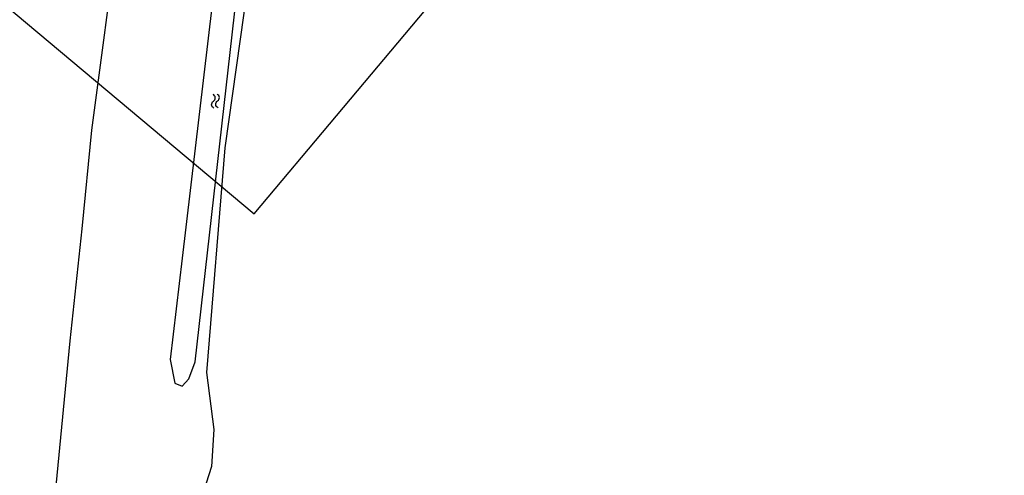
# Model space of a CAD drawing. Extents: x 141020 to 141442, y 457132 to 457664.
# Tile 4 of 18: x 141213 to 141300, y 457247 to 457287. Entities that reach past the tile are written whole.
import ezdxf

# ---------------------------------------------------------------- set-up
doc = ezdxf.new("R2010")
doc.units = 0
doc.layers.get('DEFPOINTS').update_dxf_attribs({"linetype": 'CONTINUOUS'})
for name, color, linetype in [('GEO_Kant verharding', 252, 'CONTINUOUS'), ('GEO_Kant water', 132, 'CONTINUOUS'), ('GEO_Symbool water', 132, 'CONTINUOUS'), ('GEO_Terreinafscheiding', 7, 'FENCELINE2')]:
    doc.layers.add(name, color=color, linetype=linetype)
doc.linetypes.add('FENCELINE2', pattern='A,6.35,-2.54,[132,ltypeshp.shx,S=2.54,R=0,X=-2.54,Y=0],-2.54,25.4', length=36.83)

msp = doc.modelspace()

# ---------------------------------------------------------------- linework, layer by layer
at = {"layer": 'DEFPOINTS', "color": 6}
msp.add_lwpolyline([(141233.947, 457270.114), (141365.557, 457426.961), (141256.013, 457518.88), (141124.402, 457362.032)], close=True, dxfattribs=at)
at = {"layer": 'GEO_Kant verharding', "flags": 128}
msp.add_lwpolyline([(141222.072, 457295.221), (141219.686, 457277.439), (141218.864, 457268.787), (141217.795, 457258.982), (141216.264, 457242.921), (141213.772, 457211.952)], dxfattribs=at)
at = {"layer": 'GEO_Kant water', "flags": 128}
msp.add_lwpolyline([(141230.241, 457288.223), (141227.65, 457266.233), (141226.583, 457257.326), (141227, 457255.27), (141227.624, 457255.007), (141228.211, 457255.632), (141228.777, 457257.137), (141232.559, 457290.725)], dxfattribs=at)
at = {"layer": 'GEO_Symbool water'}
for centre, major_axis, start_param, end_param in [((141230.197, 457280.263), (-0.24, 0.24), 2.912188, 5.073866), ((141230.556, 457280.287), (0.24, 0.24), 4.482984, 6.644662)]:
    msp.add_ellipse(centre, major_axis=major_axis, ratio=1, start_param=start_param, end_param=end_param, dxfattribs=at)
at = {"layer": 'GEO_Symbool water', "extrusion": (0, 0, -1)}
for centre in [(141230.556, 457279.686), (141230.915, 457279.709)]:
    msp.add_ellipse(centre, major_axis=(0.24, 0.24), ratio=1, start_param=2.780116, end_param=4.941794, dxfattribs=at)
at = {"layer": 'GEO_Terreinafscheiding', "ltscale": 0.05, "flags": 128}
msp.add_lwpolyline([(141320.128, 457315.489), (141282.403, 457325.662), (141256.547, 457331.47), (141255.427, 457331.531), (141250.9, 457330.318), (141246.659, 457328.361), (141244.637, 457326.888), (141242.45, 457324.98), (141240.648, 457322.73), (141238.877, 457320.024), (141237.654, 457317.283), (141236.348, 457311.134), (141231.36, 457275.9), (141229.778, 457256.186), (141230.396, 457251.2), (141230.212, 457247.962), (141228.808, 457243.571), (141228.02, 457238.451), (141226.219, 457215.01), (141225.212, 457199.788)], dxfattribs=at)

doc.saveas('drawing.dxf')
